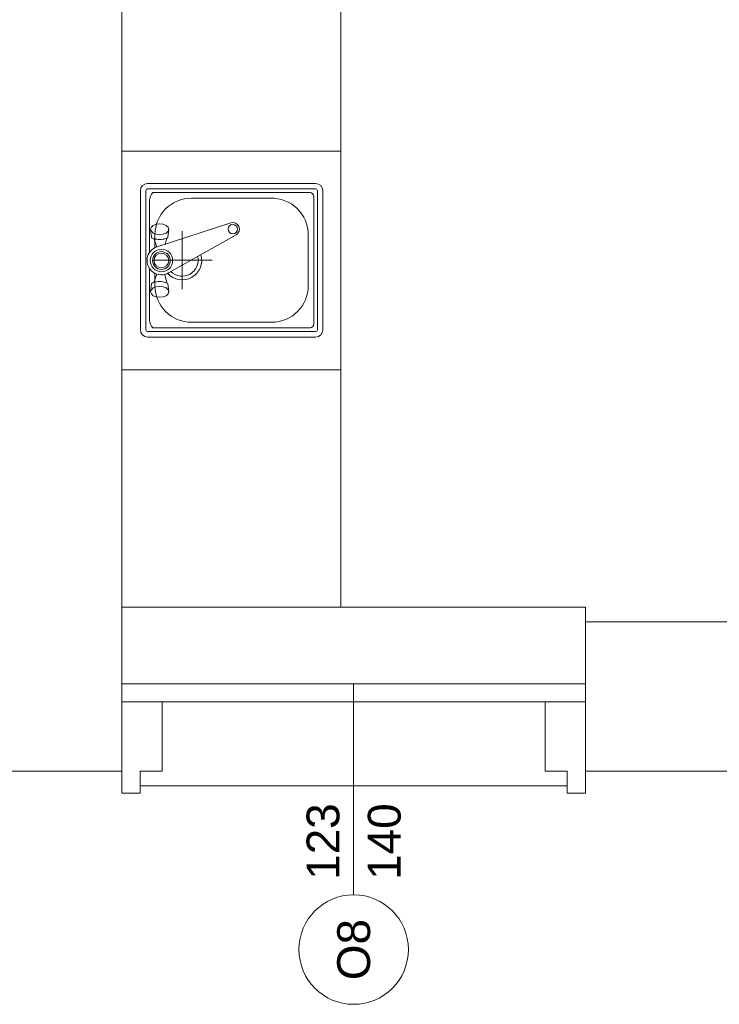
# Model space of a CAD drawing. Header units: millimetres. Extents: x -2274 to 12297, y -16157 to 26321.
# Tile 34 of 256: x -867 to -675, y -7185 to -6915. Entities that reach past the tile are written whole.
import ezdxf
from ezdxf.enums import TextEntityAlignment as Align

# ---------------------------------------------------------------- set-up
doc = ezdxf.new("R2010")
doc.units = ezdxf.units.MM
doc.layers.add('-LI-WIDOK', color=2, linetype='Continuous')
doc.layers.add('PROJEKTOWANE', color=5, linetype='Continuous')
doc.layers.add('-ŚCIANY DZIAŁOWE', color=3, linetype='Continuous', lineweight=35)
doc.layers.add('-ŚCIANY NOŚNE', color=4, linetype='Continuous', lineweight=53)
doc.styles.add('ARIAL', font='arial.ttf', dxfattribs={"height": 0.5})

msp = doc.modelspace()

# ---------------------------------------------------------------- linework, layer by layer
at = {"layer": '-LI-WIDOK', "color": 253, "lineweight": 13}
for p, q in [((-712, -7076), (-839, -7076)), ((-839, -7076), (-839, -7080)), ((-712, -7076), (-712, -7080)), ((-717, -7125), (-834, -7125))]:
    msp.add_line(p, q, dxfattribs=at)
at = {"layer": '-ŚCIANY DZIAŁOWE', "color": 253, "lineweight": 13}
for p, q in [((-828, -7121), (-828, -7102)), ((-723, -7121), (-723, -7102)), ((-723, -7102), (-712, -7102)), ((-839, -7121), (-839, -7127)), ((-834, -7127), (-834, -7121)), ((-834, -7121), (-828, -7121)), ((-717, -7121), (-723, -7121)), ((-717, -7127), (-717, -7121)), ((-712, -7121), (-712, -7127)), ((-839, -7127), (-834, -7127)), ((-712, -7127), (-717, -7127))]:
    msp.add_line(p, q, dxfattribs=at)
at = {"layer": '-ŚCIANY NOŚNE', "color": 253, "lineweight": 13}
for p, q in [((-839, -6759), (-839, -7080)), ((-839, -7121), (-839, -7080)), ((-712, -7121), (-712, -7080)), ((-712, -7080), (-642, -7080)), ((-839, -7121), (-981, -7121)), ((-712, -7121), (-642, -7121))]:
    msp.add_line(p, q, dxfattribs=at)
at = {"layer": 'PROJEKTOWANE', "color": 253, "lineweight": 13}
for p, q in [((-779, -6769.85), (-779, -7011)), ((-779, -6771), (-779, -7076)), ((-839, -6951), (-779, -6951)), ((-833.94, -6961.9), (-833.94, -6999.97)), ((-832.44, -6961.9), (-832.44, -6999.97)), ((-831.94, -6959.9), (-785.94, -6959.9)), ((-831.94, -6961.4), (-785.94, -6961.4)), ((-785.44, -6999.97), (-785.44, -6961.9)), ((-783.94, -6999.97), (-783.94, -6961.9)), ((-831.44, -6964.58), (-831.44, -6978.81)), ((-830.49, -6962.4), (-787.44, -6962.4)), ((-819.94, -6963.93), (-798.25, -6963.94)), ((-786.44, -6998.47), (-786.44, -6963.4)), ((-831.12, -6972.42), (-830.92, -6973.02)), ((-831.12, -6972.42), (-830.85, -6974.75)), ((-809.17, -6970.65), (-829.35, -6977.25)), ((-826.14, -6972.42), (-826.38, -6974.74)), ((-826.14, -6972.42), (-826.24, -6972.84)), ((-822.48, -6988.89), (-822.48, -6972.97)), ((-830.24, -6975.01), (-829.45, -6977.28)), ((-829.94, -6973.93), (-829.94, -6977.49)), ((-826.72, -6974.9), (-827.11, -6976.52)), ((-807.71, -6973.95), (-826.2, -6984.41)), ((-787.94, -6987.93), (-787.94, -6973.93)), ((-830.73, -6980.93), (-814.23, -6980.93)), ((-831.44, -6983.2), (-831.44, -6997.28)), ((-830.24, -6987), (-829.45, -6984.73)), ((-829.94, -6984.52), (-829.94, -6987.93)), ((-826.72, -6987.11), (-827.26, -6984.83)), ((-831.12, -6989.59), (-830.85, -6987.26)), ((-831.12, -6989.59), (-830.92, -6988.99)), ((-826.14, -6989.59), (-826.38, -6987.27)), ((-826.14, -6989.59), (-826.24, -6989.17)), ((-830.49, -6999.47), (-787.44, -6999.47)), ((-819.94, -6997.93), (-797.94, -6997.93)), ((-819.94, -6997.93), (-798.25, -6997.93)), ((-831.94, -7000.47), (-785.94, -7000.47)), ((-831.94, -7001.97), (-785.94, -7001.97)), ((-839, -7011), (-779, -7011)), ((-839, -7011), (-779, -7011)), ((-712, -7097), (-839, -7097)), ((-775.5, -7097), (-775.5, -7154.86)), ((-828, -7102), (-839, -7102)), ((-723, -7102), (-836, -7102))]:
    msp.add_line(p, q, dxfattribs=at)
for centre, radius in [((-808.62, -6972.38), 1.3), ((-828.17, -6981), 3.08), ((-828.17, -6981), 2.43), ((-828.17, -6981), 2.01), ((-775.5, -7169.86), 15)]:
    msp.add_circle(centre, radius, dxfattribs=at)
for centre, radius, start, end in [((-831.94, -6961.9), 2, 90, 180), ((-831.94, -6961.9), 0.5, 90, 180), ((-785.94, -6961.9), 2, 0, 90), ((-785.94, -6961.9), 0.5, 0, 90), ((-828.44, -6964.58), 3, 133.2267, 180), ((-819.94, -6973.93), 10, 90, 180), ((-797.94, -6973.93), 10, 0, 91.7796), ((-787.44, -6963.4), 1, 0, 90), ((-808.62, -6972.38), 1.82, 300.1275, 107.4594), ((-828.17, -6981), 3.94, 107.4594, 300.1275), ((-822.48, -6980.93), 5.37, 222.3359, 16.6361), ((-822.48, -6980.93), 4.37, 225.3457, 13.6263), ((-819.94, -6987.93), 10, 180, 270), ((-797.94, -6987.93), 10, 270, 0), ((-828.44, -6997.28), 3, 180, 226.7733), ((-831.94, -6999.97), 2, 180, 270), ((-831.94, -6999.97), 0.5, 180, 270), ((-787.44, -6998.47), 1, 270, 0), ((-785.94, -6999.97), 2, 270, 0), ((-785.94, -6999.97), 0.5, 270, 0)]:
    msp.add_arc(centre, radius, start, end, dxfattribs=at)
at = {"layer": 'PROJEKTOWANE', "color": 253, "lineweight": 13, "extrusion": (0, 0, -1)}
msp.add_ellipse((-828.63, -6972.42), major_axis=(-2.49, 0), ratio=0.600576, dxfattribs=at)
at = {"layer": 'PROJEKTOWANE', "color": 253, "lineweight": 13}
msp.add_ellipse((-828.63, -6989.59), major_axis=(2.49, 0), ratio=0.600576, start_param=3.141593, end_param=9.424778, dxfattribs=at)
for points in [[(-826.38, -6974.74), (-826.4, -6974.76), (-826.69, -6974.89), (-827.54, -6975.18), (-828.08, -6975.25), (-829.17, -6975.25), (-829.72, -6975.18), (-830.57, -6974.89), (-830.58, -6974.92), (-830.85, -6974.75)], [(-826.38, -6987.27), (-826.4, -6987.24), (-826.69, -6987.12), (-827.54, -6986.83), (-828.08, -6986.76), (-829.17, -6986.76), (-829.72, -6986.83), (-830.57, -6987.12), (-830.58, -6987.09), (-830.85, -6987.26)]]:
    msp.add_open_spline(points, degree=3, knots=[3.912089, 3.912089, 3.912089, 3.912089, 4.18879, 4.18879, 4.712389, 4.712389, 5.235988, 5.235988, 5.512689, 5.512689, 5.512689, 5.512689], dxfattribs=at)

# ---------------------------------------------------------------- texts
at = {"layer": 'PROJEKTOWANE', "color": 253, "lineweight": 13, "style": 'ARIAL'}
for s, p in [('123', (-783.9, -7140.26)), ('140', (-767.12, -7140.26)), ('O8', (-775.5, -7169.86))]:
    msp.add_text(s, height=9, rotation=90, dxfattribs=at).set_placement(p, align=Align.MIDDLE_CENTER)

doc.saveas('drawing.dxf')
